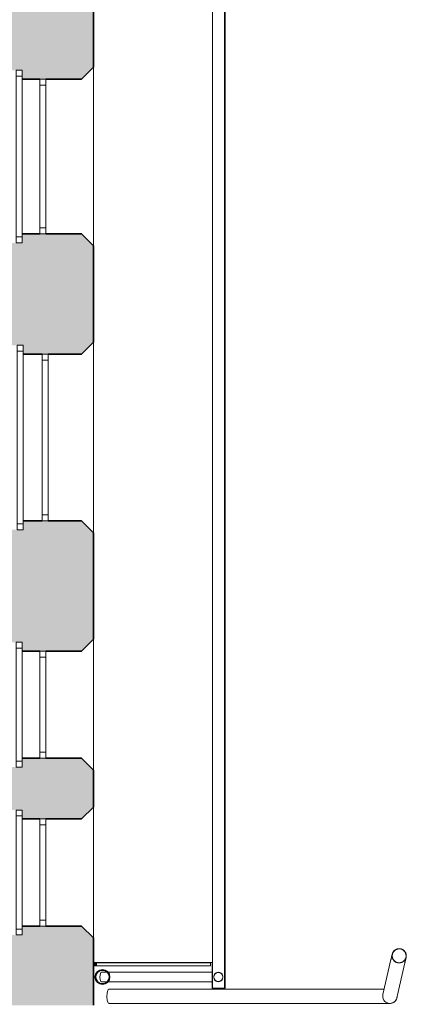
# Model space of a CAD drawing. Header units: metres. Extents: x -0.2 to 46.9, y -0.2 to 28.
# Tile 7 of 11: x 5.5 to 8.8, y 14.8 to 23. Entities that reach past the tile are written whole.
import ezdxf

# ---------------------------------------------------------------- set-up
doc = ezdxf.new("R2010")
doc.units = ezdxf.units.M
doc.linetypes.add('AV - Cerch_ 1 tecka 4mm', pattern=[0.006, 0.004, -0.001, 0, -0.001])
doc.linetypes.add('Čerch_ 2 teč 2mm', pattern=[0.0038, 0.002, -0.0006, 0, -0.0006, 0, -0.0006])
doc.layers.add('AV-SRAFY', color=7, linetype='Continuous', lineweight=35)
doc.layers.add('AV-STAVBA', color=7, linetype='Continuous', lineweight=18)

# ---------------------------------------------------------------- blocks, each defined once
blk = doc.blocks.new('WI_2_dvojité_se 2 příčlemi - 900x1450-1265666-1NP mezipatro')
at = {"layer": 'AV-STAVBA', "color": 254, "linetype": 'AV - Cerch_ 1 tecka 4mm', "lineweight": 13, "true_color": 0xcccccc}
for p, q in [((0.525, 0.425), (-0.525, 0.425)), ((0.45, 0.425), (-0.45, 0.425)), ((-0.45, 0.425), (0.45, 0.425)), ((0.525, -0.425), (-0.525, -0.425)), ((-0.525, -0.425), (0.525, -0.425)), ((0.45, -0.425), (-0.45, -0.425))]:
    blk.add_line(p, q, dxfattribs=at)
at = {"layer": 'AV-STAVBA', "color": 254, "true_color": 0xcccccc}
for p, q in [((-0.45, 0.025), (0.45, 0.025)), ((-0.45, -0.025), (-0.45, 0.025)), ((-0.45, 0.025), (0.45, 0.025)), ((-0.45, 0.025), (-0.45, -0.025)), ((-0.4, -0.025), (-0.4, 0.025)), ((0.4, -0.025), (0.4, 0.025)), ((0.45, -0.025), (0.45, 0.025)), ((0.45, 0.025), (0.45, -0.025)), ((-0.45, -0.025), (0.45, -0.025)), ((0.45, -0.025), (-0.45, -0.025)), ((-0.525, -0.175), (0.525, -0.175)), ((-0.525, -0.175), (-0.525, -0.225)), ((-0.525, -0.175), (0.525, -0.175)), ((-0.525, -0.175), (-0.525, -0.225)), ((-0.525, -0.225), (0.525, -0.225)), ((-0.525, -0.225), (0.525, -0.225)), ((-0.475, -0.175), (-0.475, -0.225)), ((0.475, -0.175), (0.475, -0.225)), ((0.525, -0.175), (0.525, -0.225)), ((0.525, -0.175), (0.525, -0.225))]:
    blk.add_line(p, q, dxfattribs=at)
blk = doc.blocks.new('WI_2_dvojité_se 2 příčlemi - 1400x1500-1265670-1NP mezipatro')
at = {"layer": 'AV-STAVBA', "color": 254, "linetype": 'AV - Cerch_ 1 tecka 4mm', "lineweight": 13, "true_color": 0xcccccc}
for p, q in [((0.775, 0.4), (-0.775, 0.4)), ((0.7, 0.4), (-0.7, 0.4)), ((-0.7, 0.4), (0.7, 0.4)), ((0.775, -0.4), (-0.775, -0.4)), ((-0.775, -0.4), (0.775, -0.4)), ((0.7, -0.4), (-0.7, -0.4))]:
    blk.add_line(p, q, dxfattribs=at)
at = {"layer": 'AV-STAVBA', "color": 254, "true_color": 0xcccccc}
for p, q in [((-0.7, 0.02), (0.7, 0.02)), ((-0.7, -0.03), (-0.7, 0.02)), ((-0.7, 0.02), (0.7, 0.02)), ((-0.7, 0.02), (-0.7, -0.03)), ((-0.65, -0.03), (-0.65, 0.02)), ((0.65, -0.03), (0.65, 0.02)), ((0.7, -0.03), (0.7, 0.02)), ((0.7, 0.02), (0.7, -0.03)), ((-0.7, -0.03), (0.7, -0.03)), ((0.7, -0.03), (-0.7, -0.03)), ((-0.775, -0.19), (0.775, -0.19)), ((-0.775, -0.19), (-0.775, -0.24)), ((-0.775, -0.19), (0.775, -0.19)), ((-0.775, -0.19), (-0.775, -0.24)), ((-0.775, -0.24), (0.775, -0.24)), ((-0.775, -0.24), (0.775, -0.24)), ((-0.725, -0.19), (-0.725, -0.24)), ((0.725, -0.19), (0.725, -0.24)), ((0.775, -0.19), (0.775, -0.24)), ((0.775, -0.19), (0.775, -0.24))]:
    blk.add_line(p, q, dxfattribs=at)
blk = doc.blocks.new('WI_2_dvojité_se 2 příčlemi - 1300x1500-1265674-1NP mezipatro')
at = {"layer": 'AV-STAVBA', "color": 254, "linetype": 'AV - Cerch_ 1 tecka 4mm', "lineweight": 13, "true_color": 0xcccccc}
for p, q in [((0.725, 0.4), (-0.725, 0.4)), ((0.65, 0.4), (-0.65, 0.4)), ((-0.65, 0.4), (0.65, 0.4)), ((0.725, -0.4), (-0.725, -0.4)), ((-0.725, -0.4), (0.725, -0.4)), ((0.65, -0.4), (-0.65, -0.4))]:
    blk.add_line(p, q, dxfattribs=at)
at = {"layer": 'AV-STAVBA', "color": 254, "true_color": 0xcccccc}
for p, q in [((-0.65, 0), (0.65, 0)), ((-0.65, -0.05), (-0.65, 0)), ((-0.65, 0), (0.65, 0)), ((-0.65, 0), (-0.65, -0.05)), ((-0.6, -0.05), (-0.6, 0)), ((0.6, -0.05), (0.6, 0)), ((0.65, -0.05), (0.65, 0)), ((-0.65, -0.05), (0.65, -0.05)), ((0.65, -0.05), (-0.65, -0.05)), ((0.65, 0), (0.65, -0.05)), ((-0.725, -0.2), (0.725, -0.2)), ((-0.725, -0.2), (-0.725, -0.25)), ((-0.725, -0.2), (0.725, -0.2)), ((-0.725, -0.2), (-0.725, -0.25)), ((-0.675, -0.2), (-0.675, -0.25)), ((0.675, -0.2), (0.675, -0.25)), ((0.725, -0.2), (0.725, -0.25)), ((0.725, -0.2), (0.725, -0.25)), ((-0.725, -0.25), (0.725, -0.25)), ((-0.725, -0.25), (0.725, -0.25))]:
    blk.add_line(p, q, dxfattribs=at)
blk = doc.blocks.new('GM_Dešťový svod_01 - GM_Dešťový svod_01-1503299-1NP mezipatro')
at = {"layer": 'AV-STAVBA', "color": 254, "true_color": 0xcccccc}
for p, q in [((8.6549, 15.1319), (8.5868, 14.8368)), ((8.7037, 14.8098), (8.7718, 15.1049)), ((8.5975, 14.8832), (6.2871, 14.8832)), ((6.2871, 14.7632), (8.6462, 14.7632))]:
    blk.add_line(p, q, dxfattribs=at)
at = {"layer": 'AV-STAVBA', "color": 254, "true_color": 0xcccccc, "flags": 128}
for points in [[(8.6652, 15.1763), (8.6658, 15.1786), (8.6664, 15.1809), (8.6672, 15.1832), (8.6681, 15.1854), (8.669, 15.1876), (8.6701, 15.1898), (8.6712, 15.1919), (8.6724, 15.194), (8.6737, 15.196), (8.675, 15.198), (8.6765, 15.1999), (8.678, 15.2018), (8.6796, 15.2036), (8.6813, 15.2053), (8.683, 15.207), (8.6848, 15.2085), (8.6867, 15.2101), (8.6886, 15.2115), (8.6906, 15.2129), (8.6926, 15.2141), (8.6947, 15.2153), (8.6968, 15.2165), (8.699, 15.2175), (8.7012, 15.2184), (8.7034, 15.2193), (8.7057, 15.2201), (8.708, 15.2207), (8.7103, 15.2213), (8.7127, 15.2218), (8.715, 15.2222), (8.7174, 15.2225), (8.7198, 15.2227), (8.7222, 15.2228), (8.7246, 15.2228), (8.727, 15.2227), (8.7294, 15.2225), (8.7318, 15.2222), (8.7341, 15.2219), (8.7365, 15.2214)], [(8.6549, 15.1319), (8.6555, 15.1345), (8.6561, 15.1372), (8.6567, 15.1397), (8.6573, 15.1422), (8.6579, 15.1447), (8.6584, 15.147), (8.659, 15.1493), (8.6595, 15.1516), (8.66, 15.1537), (8.6604, 15.1558), (8.6609, 15.1578), (8.6613, 15.1597), (8.6618, 15.1615), (8.6622, 15.1632), (8.6625, 15.1648), (8.6629, 15.1664), (8.6632, 15.1678), (8.6635, 15.1691), (8.6638, 15.1703), (8.664, 15.1714), (8.6643, 15.1724), (8.6645, 15.1733), (8.6647, 15.1741), (8.6648, 15.1747), (8.6649, 15.1753), (8.665, 15.1757)], [(8.7371, 15.2213), (8.7395, 15.2207), (8.7418, 15.22), (8.744, 15.2192), (8.7463, 15.2184), (8.7485, 15.2174), (8.7506, 15.2164), (8.7528, 15.2153), (8.7548, 15.214), (8.7569, 15.2128), (8.7588, 15.2114), (8.7608, 15.2099), (8.7626, 15.2084), (8.7644, 15.2068), (8.7661, 15.2052), (8.7678, 15.2034), (8.7694, 15.2016), (8.7709, 15.1998), (8.7723, 15.1979), (8.7737, 15.1959), (8.7745, 15.1947)], [(8.782, 15.1488), (8.7819, 15.1484), (8.7818, 15.1478), (8.7816, 15.1472), (8.7814, 15.1465), (8.7812, 15.1456), (8.781, 15.1446), (8.7808, 15.1435), (8.7805, 15.1423), (8.7802, 15.141), (8.7799, 15.1396), (8.7795, 15.1381), (8.7792, 15.1365), (8.7788, 15.1348), (8.7783, 15.133), (8.7779, 15.1312), (8.7775, 15.1292), (8.777, 15.1271), (8.7765, 15.125), (8.776, 15.1228), (8.7754, 15.1205), (8.7749, 15.1181), (8.7743, 15.1157), (8.7738, 15.1132), (8.7732, 15.1107), (8.7726, 15.1081), (8.772, 15.1054), (8.7718, 15.1049)], [(8.775, 15.1939), (8.7762, 15.1918), (8.7773, 15.1896), (8.7783, 15.1875), (8.7793, 15.1853), (8.7801, 15.183), (8.7809, 15.1808), (8.7816, 15.1785), (8.7821, 15.1761), (8.7826, 15.1738), (8.783, 15.1714), (8.7833, 15.169), (8.7835, 15.1666), (8.7836, 15.1642), (8.7836, 15.1618), (8.7835, 15.1594), (8.7834, 15.157), (8.7831, 15.1547), (8.7827, 15.1523), (8.7822, 15.1499)]]:
    blk.add_lwpolyline(points, dxfattribs=at)
at = {"layer": 'AV-STAVBA', "color": 254, "true_color": 0xcccccc}
for centre, radius, start, end in [((8.7236, 15.1628), 0.06, 77, 257), ((8.7236, 15.1628), 0.058, 77, 257), ((8.7236, 15.1628), 0.06, 257, 77), ((8.7236, 15.1628), 0.058, 257, 77), ((8.6462, 14.8232), 0.06, 263.09428, 353.69597)]:
    blk.add_arc(centre, radius, start, end, dxfattribs=at)
for start_param, end_param in [(0, 1.570796), (1.570796, 3.141593)]:
    blk.add_ellipse((6.2871, 14.8232), major_axis=(0, 0.06), ratio=0.325568, start_param=start_param, end_param=end_param, dxfattribs=at)
for points, knots in [([(8.5868, 14.8368), (8.5862, 14.8343), (8.5854, 14.8291), (8.5851, 14.8212), (8.5859, 14.8134), (8.5877, 14.8057), (8.5905, 14.7984), (8.5942, 14.7914), (8.5988, 14.785), (8.606, 14.7774), (8.6168, 14.7697), (8.6267, 14.766), (8.6318, 14.7648)], [0.5, 0.5, 0.5, 0.5, 0.5416667, 0.5833333, 0.625, 0.6666667, 0.7083333, 0.75, 0.7916667, 0.8333333, 0.9166667, 1, 1, 1, 1]), ([(8.6318, 14.7648), (8.6369, 14.7637), (8.6474, 14.7627), (8.6604, 14.7648), (8.6702, 14.7686), (8.6771, 14.7723), (8.6835, 14.7769), (8.6893, 14.7823), (8.6942, 14.7884), (8.6984, 14.7951), (8.7016, 14.8022), (8.7031, 14.8073), (8.7037, 14.8098)], [0, 0, 0, 0, 0.0833333, 0.1666667, 0.2083333, 0.25, 0.2916667, 0.3333333, 0.375, 0.4166667, 0.4583333, 0.5, 0.5, 0.5, 0.5])]:
    blk.add_open_spline(points, degree=3, knots=knots, dxfattribs=at)
blk = doc.blocks.new('GM_Dešťový svod_02 - GM_Dešťový svod_02-1503358-1NP mezipatro')
at = {"layer": 'AV-STAVBA', "color": 254, "true_color": 0xcccccc}
for p, q in [((6.2708, 15.0253), (6.2228, 15.0253)), ((7.1522, 15.0253), (6.2752, 15.0253)), ((6.2228, 14.9453), (6.2708, 14.9453)), ((6.2752, 14.9453), (7.1522, 14.9453))]:
    blk.add_line(p, q, dxfattribs=at)
at = {"layer": 'AV-STAVBA', "color": 254, "lineweight": 35, "true_color": 0xcccccc}
for radius, start, end in [(0.06, 0, 180), (0.06, 180, 0), (0.058, 0, 180), (0.058, 180, 0)]:
    blk.add_arc((6.2304, 14.9853), radius, start, end, dxfattribs=at)
at = {"layer": 'AV-STAVBA', "color": 254, "true_color": 0xcccccc}
for radius, start, end in [(0.04, 17.32612, 162.67388), (0.04, 197.32612, 342.67388), (0.038, 0, 180), (0.038, 180, 0)]:
    blk.add_arc((7.2048, 14.9853), radius, start, end, dxfattribs=at)
for start_param, end_param in [(0, 1.570796), (1.570796, 3.141593)]:
    blk.add_ellipse((6.2228, 14.9853), major_axis=(0, 0.04), ratio=0.34202, start_param=start_param, end_param=end_param, dxfattribs=at)
for points, knots in [([(6.2904, 14.9853), (6.2904, 14.9879), (6.2902, 14.9916), (6.2894, 14.9963), (6.2887, 14.9996), (6.2879, 15.0027), (6.2869, 15.0057), (6.2858, 15.0085), (6.2847, 15.011), (6.2835, 15.0133), (6.2823, 15.0155), (6.2811, 15.0174), (6.28, 15.0191), (6.2789, 15.0207), (6.2779, 15.022), (6.2771, 15.023), (6.2766, 15.0236), (6.2762, 15.024), (6.2759, 15.0244), (6.2756, 15.0248), (6.2753, 15.0252), (6.2751, 15.0253), (6.2752, 15.0252), (6.2753, 15.0251)], [0, 0, 0, 0, 0.0555556, 0.0833333, 0.1111111, 0.1388889, 0.1666667, 0.1944444, 0.2222222, 0.25, 0.2777778, 0.3055556, 0.3333333, 0.3611111, 0.3888889, 0.4166667, 0.4305556, 0.4444444, 0.4583333, 0.4722222, 0.5, 0.5277778, 0.5555556, 0.5555556, 0.5555556, 0.5555556]), ([(6.2753, 14.9455), (6.2752, 14.9453), (6.2751, 14.9452), (6.2753, 14.9454), (6.2756, 14.9458), (6.2759, 14.9462), (6.2762, 14.9465), (6.2766, 14.9469), (6.2771, 14.9476), (6.2779, 14.9485), (6.2789, 14.9499), (6.28, 14.9515), (6.2811, 14.9532), (6.2823, 14.9551), (6.2835, 14.9573), (6.2847, 14.9596), (6.2858, 14.9621), (6.2869, 14.9649), (6.2879, 14.9678), (6.2887, 14.971), (6.2894, 14.9743), (6.2902, 14.979), (6.2904, 14.9827), (6.2904, 14.9853)], [0.4444444, 0.4444444, 0.4444444, 0.4444444, 0.4722222, 0.5, 0.5277778, 0.5416667, 0.5555556, 0.5694444, 0.5833333, 0.6111111, 0.6388889, 0.6666667, 0.6944444, 0.7222222, 0.75, 0.7777778, 0.8055556, 0.8333333, 0.8611111, 0.8888889, 0.9166667, 0.9444444, 1, 1, 1, 1]), ([(6.2788, 15.0208), (6.2789, 15.0206), (6.2794, 15.02), (6.2799, 15.0193), (6.2802, 15.0188)], [0.59604698, 0.59604698, 0.59604698, 0.59604698, 0.61111111, 0.64145297, 0.64145297, 0.64145297, 0.64145297]), ([(6.2789, 15.0207), (6.2792, 15.0203), (6.2799, 15.0192), (6.281, 15.0175), (6.2819, 15.0162), (6.2822, 15.0156)], [0.67530037, 0.67530037, 0.67530037, 0.67530037, 0.69444444, 0.72222222, 0.74259342, 0.74259342, 0.74259342, 0.74259342]), ([(6.2831, 15.014), (6.2831, 15.014), (6.2834, 15.0134), (6.2838, 15.0127), (6.2841, 15.0121)], [0.72092277, 0.72092277, 0.72092277, 0.72092277, 0.72222222, 0.74774498, 0.74774498, 0.74774498, 0.74774498]), ([(6.2888, 14.9994), (6.2883, 15.0014), (6.2873, 15.0045), (6.2859, 15.0083), (6.2851, 15.01), (6.2847, 15.0109)], [0.1136177, 0.1136177, 0.1136177, 0.1136177, 0.1666667, 0.1944444, 0.2222222, 0.2222222, 0.2222222, 0.2222222]), ([(6.2848, 15.0107), (6.285, 15.0103), (6.2856, 15.009), (6.2863, 15.0071), (6.2868, 15.0057), (6.287, 15.0053)], [0.79389003, 0.79389003, 0.79389003, 0.79389003, 0.80555556, 0.83333333, 0.84306637, 0.84306637, 0.84306637, 0.84306637]), ([(6.2876, 15.0035), (6.2878, 15.0029), (6.2882, 15.0016), (6.2886, 15.0001), (6.2888, 14.9993)], [0.8448227, 0.8448227, 0.8448227, 0.8448227, 0.86111111, 0.88467419, 0.88467419, 0.88467419, 0.88467419]), ([(6.2801, 14.9516), (6.2798, 14.9511), (6.2793, 14.9505), (6.2789, 14.9499), (6.2788, 14.9497)], [0.36290932, 0.36290932, 0.36290932, 0.36290932, 0.38888889, 0.40395302, 0.40395302, 0.40395302, 0.40395302]), ([(6.2822, 14.955), (6.2819, 14.9544), (6.281, 14.9531), (6.2799, 14.9513), (6.2792, 14.9503), (6.2789, 14.9499)], [0.25740658, 0.25740658, 0.25740658, 0.25740658, 0.27777778, 0.30555556, 0.32469963, 0.32469963, 0.32469963, 0.32469963]), ([(6.2842, 14.9587), (6.2838, 14.958), (6.2835, 14.9572), (6.2831, 14.9566), (6.2831, 14.9565)], [0.25, 0.25, 0.25, 0.25, 0.27777778, 0.27907723, 0.27907723, 0.27907723, 0.27907723]), ([(6.2847, 14.9597), (6.2851, 14.9605), (6.2859, 14.9623), (6.2873, 14.9661), (6.2883, 14.9692), (6.2888, 14.9712)], [0.7777778, 0.7777778, 0.7777778, 0.7777778, 0.8055556, 0.8333333, 0.8863823, 0.8863823, 0.8863823, 0.8863823]), ([(6.287, 14.9653), (6.2868, 14.9649), (6.2863, 14.9634), (6.2856, 14.9616), (6.285, 14.9603), (6.2848, 14.9599)], [0.15693363, 0.15693363, 0.15693363, 0.15693363, 0.16666667, 0.19444444, 0.20610997, 0.20610997, 0.20610997, 0.20610997]), ([(6.2888, 14.9713), (6.2886, 14.9704), (6.2882, 14.969), (6.2878, 14.9677), (6.2876, 14.9671)], [0.11532581, 0.11532581, 0.11532581, 0.11532581, 0.13888889, 0.1551773, 0.1551773, 0.1551773, 0.1551773])]:
    blk.add_open_spline(points, degree=3, knots=knots, dxfattribs=at)
blk = doc.blocks.new('SCO_Koncepční obdelníkový sloup_steel - 25_25-1517003-1NP mezipatro')
at = {"layer": 'AV-STAVBA', "color": 254, "true_color": 0xcccccc}
for p, q in [((0.0125, 0.0125), (-0.0125, -0.0125)), ((-0.0125, 0.0125), (0.0125, -0.0125))]:
    blk.add_line(p, q, dxfattribs=at)
blk = doc.blocks.new('SFR_Jekl - 30_60_2_5-1518464-1NP mezipatro')
at = {"layer": 'AV-STAVBA', "color": 254, "linetype": 'Čerch_ 2 teč 2mm', "lineweight": 13, "true_color": 0xcccccc}
blk.add_line((6.4456, 0.015), (6.4418, 0.015), dxfattribs=at)
at = {"layer": 'AV-STAVBA', "color": 254, "true_color": 0xcccccc}
blk.add_line((6.4456, 0.015), (6.4418, 0.015), dxfattribs=at)
blk = doc.blocks.new('D0089 - 1514 - OÚPSŘ_Benešova_rvt-1-1NP mezipatro')
at = {"layer": 'AV-SRAFY', "lineweight": 18, "true_color": 0xcccccc}
h = blk.add_hatch(color=254, dxfattribs=at)
h.paths.add_polyline_path([(5.5148, 18.4082), (6.1548, 18.4082), (6.1548, 18.7182), (6.0548, 18.8182), (5.5648, 18.8182), (5.5648, 18.7432), (5.3548, 18.7432), (5.3548, 18.4082)])
h.paths.add_polyline_path([(5.7748, 20.2182), (6.0548, 20.2182), (6.1548, 20.3182), (6.1548, 21.1282), (6.0548, 21.2282), (5.5548, 21.2282), (5.5548, 21.1532), (5.3548, 21.1532), (5.3548, 20.2932), (5.5648, 20.2932), (5.5648, 20.2182), (5.7248, 20.2182)])
h.paths.add_polyline_path([(5.7548, 22.5282), (6.0548, 22.5282), (6.1548, 22.6282), (6.1548, 23.4532), (6.0548, 23.5532), (5.6048, 23.5532), (5.6048, 23.4782), (5.3548, 23.4782), (5.3548, 22.6032), (5.5548, 22.6032), (5.5548, 22.5282), (5.7048, 22.5282)])
h.paths.add_polyline_path([(6.0548, 24.9532), (6.1548, 25.0532), (6.1548, 26.4782), (6.0548, 26.5782), (5.6048, 26.5782), (5.6048, 26.5032), (5.3548, 26.5032), (5.3548, 25.0282), (5.6048, 25.0282), (5.6048, 24.9532), (5.8048, 24.9532)])
h.paths.add_polyline_path([(5.7548, 27.4782), (6.0548, 27.4782), (6.1548, 27.5782), (6.1548, 27.9456), (5.3548, 27.9456), (5.3548, 27.5532), (5.6048, 27.5532), (5.6048, 27.4782)])
h = blk.add_hatch(color=254, dxfattribs=at)
h.paths.add_polyline_path([(5.3048, 14.7482), (6.1548, 14.7482), (6.1548, 15.3132), (6.0548, 15.4132), (5.5548, 15.4132), (5.5548, 15.3382), (5.3048, 15.3382), (5.3048, 14.9519)])
h.paths.add_polyline_path([(6.0548, 16.3132), (6.1548, 16.4132), (6.1548, 16.7232), (6.0548, 16.8232), (5.5548, 16.8232), (5.5548, 16.7482), (5.4348, 16.7482), (5.4348, 16.3882), (5.5548, 16.3882), (5.5548, 16.3132), (5.7548, 16.3132)])
h.paths.add_polyline_path([(5.7548, 17.7232), (6.0548, 17.7232), (6.1548, 17.8232), (6.1548, 18.4082), (5.3048, 18.4082), (5.3048, 17.7982), (5.5548, 17.7982), (5.5548, 17.7232), (5.7048, 17.7232)])
at = {"layer": 'AV-STAVBA', "color": 254, "true_color": 0xcccccc}
for p, q in [((7.1548, 15.1082), (7.1548, 27.9956)), ((7.2548, 27.9956), (7.2548, 14.8907)), ((7.2601, 14.8907), (7.2601, 27.9956)), ((7.2601, 14.8907), (7.2601, 27.9956)), ((6.1548, 22.6282), (6.1548, 21.1282)), ((6.1548, 20.3182), (6.1548, 18.7182)), ((6.1548, 17.8232), (6.1548, 16.7232)), ((6.1548, 16.4132), (6.1548, 15.3132)), ((6.1548, 15.1082), (7.1548, 15.1082)), ((6.1548, 15.1044), (6.1798, 15.1044)), ((6.1798, 15.0794), (6.1548, 15.0794)), ((6.1802, 15.1044), (6.1798, 15.1044)), ((6.1798, 15.1044), (6.1798, 15.0794)), ((6.1798, 15.0794), (6.1802, 15.0794)), ((6.1802, 15.0794), (6.1802, 15.1044)), ((7.1383, 15.1044), (6.1802, 15.1044)), ((6.1802, 15.0794), (7.1383, 15.0794)), ((7.1383, 15.0794), (7.1383, 15.1044)), ((7.1522, 14.8907), (7.1522, 15.1082)), ((7.1548, 15.1082), (7.1548, 14.8907)), ((7.1548, 14.8907), (7.1522, 14.8907)), ((7.2548, 14.8907), (7.1548, 14.8907)), ((7.2548, 14.8907), (7.2601, 14.8907))]:
    blk.add_line(p, q, dxfattribs=at)
at = {"layer": 'AV-STAVBA', "color": 254, "lineweight": 35, "true_color": 0xcccccc}
for p, q in [((6.1548, 22.6282), (6.1548, 23.4532)), ((6.0548, 22.5282), (6.1548, 22.6282)), ((5.5548, 22.5282), (5.7048, 22.5282)), ((5.7548, 22.5282), (6.0548, 22.5282)), ((5.7048, 21.2282), (5.5548, 21.2282)), ((6.0548, 21.2282), (5.7548, 21.2282)), ((6.1548, 21.1282), (6.0548, 21.2282)), ((6.1548, 20.3182), (6.1548, 21.1282)), ((6.0548, 20.2182), (6.1548, 20.3182)), ((5.5648, 20.2182), (5.7248, 20.2182)), ((5.7748, 20.2182), (6.0548, 20.2182)), ((5.7248, 18.8182), (5.5648, 18.8182)), ((6.0548, 18.8182), (5.7748, 18.8182)), ((6.1548, 18.7182), (6.0548, 18.8182)), ((6.1548, 18.4082), (6.1548, 18.7182)), ((6.1548, 17.8232), (6.1548, 18.4082)), ((6.0548, 17.7232), (6.1548, 17.8232)), ((5.5548, 17.7232), (5.7048, 17.7232)), ((5.7548, 17.7232), (6.0548, 17.7232)), ((5.7048, 16.8232), (5.5548, 16.8232)), ((6.0548, 16.8232), (5.7548, 16.8232)), ((6.1548, 16.7232), (6.0548, 16.8232)), ((6.1548, 16.4132), (6.1548, 16.7232)), ((6.0548, 16.3132), (6.1548, 16.4132)), ((5.5548, 16.3132), (5.7048, 16.3132)), ((5.7548, 16.3132), (6.0548, 16.3132)), ((5.7048, 15.4132), (5.5548, 15.4132)), ((6.0548, 15.4132), (5.7548, 15.4132)), ((6.1548, 15.3132), (6.0548, 15.4132)), ((6.1548, 14.7482), (6.1548, 15.3132))]:
    blk.add_line(p, q, dxfattribs=at)
at = {"layer": 'AV-STAVBA', "color": 254, "linetype": 'AV - Cerch_ 1 tecka 4mm', "lineweight": 13, "true_color": 0xcccccc, "rotation": 269.9999999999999}
for name, p in [('WI_2_dvojité_se 2 příčlemi - 1300x1500-1265674-1NP mezipatro', (5.7548, 21.8782)), ('WI_2_dvojité_se 2 příčlemi - 1400x1500-1265670-1NP mezipatro', (5.7548, 19.5182)), ('WI_2_dvojité_se 2 příčlemi - 900x1450-1265666-1NP mezipatro', (5.7298, 17.2732)), ('WI_2_dvojité_se 2 příčlemi - 900x1450-1265666-1NP mezipatro', (5.7298, 15.8632)), ('SFR_Jekl - 30_60_2_5-1518464-1NP mezipatro', (6.1698, 21.55))]:
    blk.add_blockref(name, p, dxfattribs=at)
at = {"layer": 'AV-STAVBA', "color": 254, "linetype": 'AV - Cerch_ 1 tecka 4mm', "lineweight": 13, "true_color": 0xcccccc}
for name, p in [('GM_Dešťový svod_01 - GM_Dešťový svod_01-1503299-1NP mezipatro', (0, 0)), ('SCO_Koncepční obdelníkový sloup_steel - 25_25-1517003-1NP mezipatro', (6.1673, 15.0919)), ('GM_Dešťový svod_02 - GM_Dešťový svod_02-1503358-1NP mezipatro', (0, 0))]:
    blk.add_blockref(name, p, dxfattribs=at)

msp = doc.modelspace()

# ---------------------------------------------------------------- block references
at = {"lineweight": 5}
msp.add_blockref('D0089 - 1514 - OÚPSŘ_Benešova_rvt-1-1NP mezipatro', (0, 0), dxfattribs=at)

doc.saveas('drawing.dxf')
